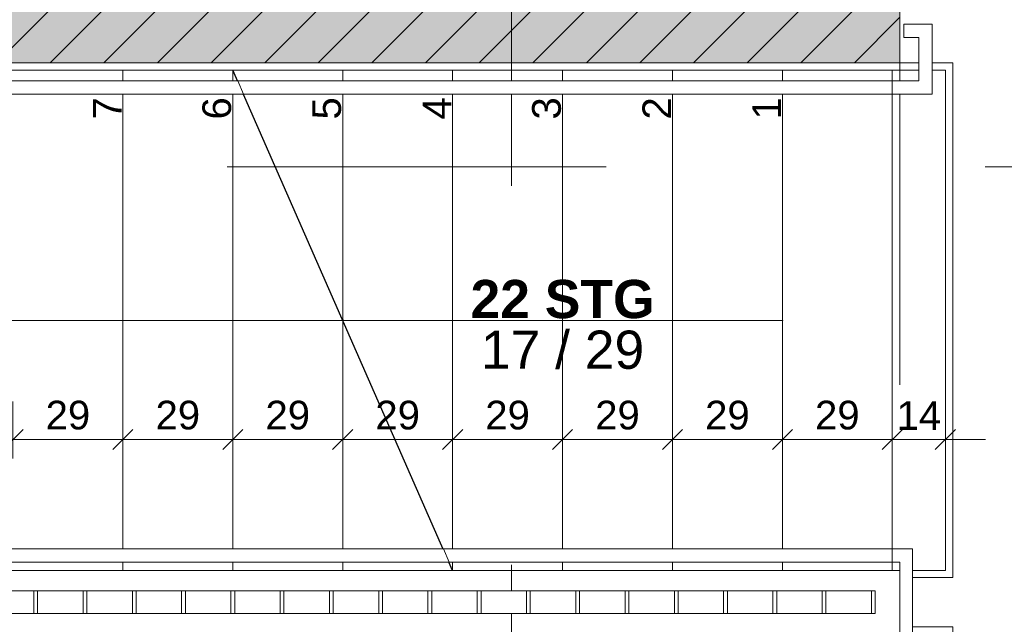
# Model space of a CAD drawing. Header units: metres. Extents: x -45 to 152, y -127 to 99.
# Tile 137 of 256: x -20.2 to -17.6, y -20.11 to -18.51. Entities that reach past the tile are written whole.
import ezdxf

# ---------------------------------------------------------------- set-up
doc = ezdxf.new("R2010")
doc.units = ezdxf.units.M
doc.header["$PDMODE"] = 1
doc.header["$PDSIZE"] = -2
doc.linetypes.add('LPME_Schnittlinie', pattern=[7.62, 3.048, -4.572])
doc.linetypes.add('Raster 01', pattern=[2, 1, -1])
doc.layers.get('0').update_dxf_attribs({"lineweight": 25})
for name, color, linetype, lineweight, true_color in [('013_Beton und Stahlbetonarbeiten-000 Sichtbeton-341 tragende In', 5, 'Continuous', 5, 0x0000ff), ('013_Beton und Stahlbetonarbeiten-350 Stahlbeton Treppe Ansicht', 7, 'Continuous', 9, 0xa6a6a6), ('AV1-Raster', 7, 'Raster 01', 9, 0xa6a6a6), ('Beschriftung', 7, 'Continuous', 9, 0x555555)]:
    doc.layers.add(name, color=color, linetype=linetype, lineweight=lineweight, true_color=true_color)
for name, color, linetype, lineweight in [('013_Beton und Stahlbetonarbeiten-340 Innenwände', 7, 'Continuous', 18), ('031_Metallbauarbeiten-340 Treppen Geländer', 7, 'Continuous', 9), ('_1.35m (3D)', 7, 'Continuous', 9), ('_OG 2 (2D)', 7, 'Continuous', 9), ('Bemaßung-Bemaßung', 7, 'Continuous', 9)]:
    doc.layers.add(name, color=color, linetype=linetype, lineweight=lineweight)
doc.layers.get('0').freeze()
doc.styles.add('Arial', font='arial.ttf')
doc.styles.add('Arial (bold)', font='arialbd.ttf')
doc.dimstyles.new('COE 50', dxfattribs={"dimtxt": 126.090495, "dimasz": 0.001414, "dimexe": 0.001, "dimexo": 0.01, "dimgap": 0.001, "dimtad": 1, "dimdec": 3, "dimtxsty": 'Arial', "dimblk": 'VW_SLASH-4', "dimblk1": 'VW_SLASH-4', "dimblk2": 'VW_SLASH-4', "dimcen": 0, "dimadec": 3, "dimazin": 0, "dimtfac": 0.8, "dimtdec": 3, "dimtix": 1, "dimtmove": 0, "dimatfit": 0, "dimldrblk": 'VW_SLASH-3', "dimfxl": 0.002, "dimfxlon": 1, "dimfrac": 2, "dimtolj": 1, "dimarcsym": 0})
doc.dimstyles.new('Treppenhaus 50', dxfattribs={"dimtxt": 126.090495, "dimasz": 0.00106, "dimexe": 0.001, "dimexo": 0.003, "dimgap": 0.0005, "dimtad": 1, "dimdec": 3, "dimtxsty": 'Arial', "dimblk": 'VW_SLASH-1', "dimblk1": 'VW_SLASH-1', "dimblk2": 'VW_SLASH-1', "dimcen": 0, "dimdle": 0.0002, "dimadec": 3, "dimazin": 0, "dimtfac": 1, "dimtdec": 3, "dimtix": 1, "dimtmove": 0, "dimatfit": 0, "dimldrblk": 'VW_FILLEDARROW', "dimfxl": 0.002, "dimfxlon": 1, "dimfrac": 2, "dimtolj": 1, "dimarcsym": 0})

# ---------------------------------------------------------------- blocks, each defined once
blk = doc.blocks.new('Group-2')
at = {"layer": 'AV1-Raster'}
for p, q in [((-18.9, -22.95), (-18.9, 1.35)), ((1.35, -18.9), (-40.5, -18.9))]:
    blk.add_line(p, q, dxfattribs=at)
blk = doc.blocks.new('1.35m (3D)')
at = {"layer": 'AV1-Raster', "color": 7}
blk.add_blockref('Group-2', (0, 0), dxfattribs=at)
blk = doc.blocks.new('VW_SLASH-1')
at = {"color": 0, "linetype": 'ByBlock', "lineweight": -2, "transparency": 16777216}
blk.add_line((0.189, 0), (-1, 0), dxfattribs=at)
at = {"color": 0, "linetype": 'Continuous', "lineweight": -2, "transparency": 16777216, "flags": 128}
blk.add_lwpolyline([(0.5, 0.5), (-0.5, -0.5)], dxfattribs=at)
blk = doc.blocks.new('*D111')
at = {"layer": '013_Beton und Stahlbetonarbeiten-350 Stahlbeton Treppe Ansicht', "color": 0, "linetype": 'Continuous', "lineweight": -2}
for p, q in [((-20.505, -19.5188), (-20.505, -19.6688)), ((-20.215, -19.5188), (-20.215, -19.6688)), ((-20.268, -19.6188), (-20.452, -19.6188))]:
    blk.add_line(p, q, dxfattribs=at)
at = {"layer": 'Defpoints', "color": 0}
for p in [(-20.505, -19.2367), (-20.215, -19.3047), (-20.505, -19.6188)]:
    blk.add_point(p, dxfattribs=at)
at = {"layer": '013_Beton und Stahlbetonarbeiten-350 Stahlbeton Treppe Ansicht', "color": 0, "lineweight": -2, "xscale": 0.05302001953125, "yscale": 0.05302001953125, "zscale": 0.05302001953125, "rotation": 180}
blk.add_blockref('VW_SLASH-1', (-20.505, -19.6188), dxfattribs=at)
at = {"layer": '013_Beton und Stahlbetonarbeiten-350 Stahlbeton Treppe Ansicht', "color": 0, "lineweight": -2, "xscale": 0.05302001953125, "yscale": 0.05302001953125, "zscale": 0.05302001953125}
blk.add_blockref('VW_SLASH-1', (-20.215, -19.6188), dxfattribs=at)
at = {"layer": '013_Beton und Stahlbetonarbeiten-350 Stahlbeton Treppe Ansicht', "color": 0, "lineweight": 9, "insert": (-20.36, -19.5552), "char_height": 0.07565, "attachment_point": 5, "style": 'Arial'}
blk.add_mtext('\\A1;29', dxfattribs=at)
blk = doc.blocks.new('VW_FILLEDARROW')
at = {"color": 0, "linetype": 'Continuous', "lineweight": 5, "transparency": 16777216, "flags": 128}
blk.add_lwpolyline([(-2.994, 0.802), (0, 0), (-2.994, -0.802)], close=True, dxfattribs=at)
blk = doc.blocks.new('*D112')
at = {"layer": '013_Beton und Stahlbetonarbeiten-350 Stahlbeton Treppe Ansicht', "color": 0, "linetype": 'Continuous', "lineweight": -2}
for p, q in [((-20.215, -19.5188), (-20.215, -19.6688)), ((-19.925, -19.5188), (-19.925, -19.6688)), ((-19.978, -19.6188), (-20.162, -19.6188))]:
    blk.add_line(p, q, dxfattribs=at)
at = {"layer": 'Defpoints', "color": 0}
for p in [(-20.215, -19.3047), (-19.925, -19.3047), (-20.215, -19.6188)]:
    blk.add_point(p, dxfattribs=at)
at = {"layer": '013_Beton und Stahlbetonarbeiten-350 Stahlbeton Treppe Ansicht', "color": 0, "lineweight": -2, "xscale": 0.05302001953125, "yscale": 0.05302001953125, "zscale": 0.05302001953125, "rotation": 180}
blk.add_blockref('VW_SLASH-1', (-20.215, -19.6188), dxfattribs=at)
at = {"layer": '013_Beton und Stahlbetonarbeiten-350 Stahlbeton Treppe Ansicht', "color": 0, "lineweight": -2, "xscale": 0.05302001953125, "yscale": 0.05302001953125, "zscale": 0.05302001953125}
blk.add_blockref('VW_SLASH-1', (-19.925, -19.6188), dxfattribs=at)
at = {"layer": '013_Beton und Stahlbetonarbeiten-350 Stahlbeton Treppe Ansicht', "color": 0, "lineweight": 9, "insert": (-20.07, -19.5552), "char_height": 0.07565, "attachment_point": 5, "style": 'Arial'}
blk.add_mtext('\\A1;29', dxfattribs=at)
blk = doc.blocks.new('*D113')
at = {"layer": '013_Beton und Stahlbetonarbeiten-350 Stahlbeton Treppe Ansicht', "color": 0, "linetype": 'Continuous', "lineweight": -2}
for p, q in [((-19.925, -19.5188), (-19.925, -19.6688)), ((-19.635, -19.5188), (-19.635, -19.6688)), ((-19.688, -19.6188), (-19.872, -19.6188))]:
    blk.add_line(p, q, dxfattribs=at)
at = {"layer": 'Defpoints', "color": 0}
for p in [(-19.635, -19.1708), (-19.925, -19.3047), (-19.925, -19.6188)]:
    blk.add_point(p, dxfattribs=at)
at = {"layer": '013_Beton und Stahlbetonarbeiten-350 Stahlbeton Treppe Ansicht', "color": 0, "lineweight": -2, "xscale": 0.05302001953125, "yscale": 0.05302001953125, "zscale": 0.05302001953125, "rotation": 180}
blk.add_blockref('VW_SLASH-1', (-19.925, -19.6188), dxfattribs=at)
at = {"layer": '013_Beton und Stahlbetonarbeiten-350 Stahlbeton Treppe Ansicht', "color": 0, "lineweight": -2, "xscale": 0.05302001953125, "yscale": 0.05302001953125, "zscale": 0.05302001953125}
blk.add_blockref('VW_SLASH-1', (-19.635, -19.6188), dxfattribs=at)
at = {"layer": '013_Beton und Stahlbetonarbeiten-350 Stahlbeton Treppe Ansicht', "color": 0, "lineweight": 9, "insert": (-19.78, -19.5552), "char_height": 0.07565, "attachment_point": 5, "style": 'Arial'}
blk.add_mtext('\\A1;29', dxfattribs=at)
blk = doc.blocks.new('*D114')
at = {"layer": '013_Beton und Stahlbetonarbeiten-350 Stahlbeton Treppe Ansicht', "color": 0, "linetype": 'Continuous', "lineweight": -2}
for p, q in [((-19.635, -19.5188), (-19.635, -19.6688)), ((-19.345, -19.5188), (-19.345, -19.6688)), ((-19.398, -19.6188), (-19.582, -19.6188))]:
    blk.add_line(p, q, dxfattribs=at)
at = {"layer": 'Defpoints', "color": 0}
for p in [(-19.635, -19.1708), (-19.345, -19.2874), (-19.635, -19.6188)]:
    blk.add_point(p, dxfattribs=at)
at = {"layer": '013_Beton und Stahlbetonarbeiten-350 Stahlbeton Treppe Ansicht', "color": 0, "lineweight": -2, "xscale": 0.05302001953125, "yscale": 0.05302001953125, "zscale": 0.05302001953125, "rotation": 180}
blk.add_blockref('VW_SLASH-1', (-19.635, -19.6188), dxfattribs=at)
at = {"layer": '013_Beton und Stahlbetonarbeiten-350 Stahlbeton Treppe Ansicht', "color": 0, "lineweight": -2, "xscale": 0.05302001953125, "yscale": 0.05302001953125, "zscale": 0.05302001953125}
blk.add_blockref('VW_SLASH-1', (-19.345, -19.6188), dxfattribs=at)
at = {"layer": '013_Beton und Stahlbetonarbeiten-350 Stahlbeton Treppe Ansicht', "color": 0, "lineweight": 9, "insert": (-19.49, -19.5552), "char_height": 0.07565, "attachment_point": 5, "style": 'Arial'}
blk.add_mtext('\\A1;29', dxfattribs=at)
blk = doc.blocks.new('*D115')
at = {"layer": '013_Beton und Stahlbetonarbeiten-350 Stahlbeton Treppe Ansicht', "color": 0, "linetype": 'Continuous', "lineweight": -2}
for p, q in [((-19.345, -19.5188), (-19.345, -19.6688)), ((-19.055, -19.5188), (-19.055, -19.6688)), ((-19.108, -19.6188), (-19.292, -19.6188))]:
    blk.add_line(p, q, dxfattribs=at)
at = {"layer": 'Defpoints', "color": 0}
for p in [(-19.055, -18.8948), (-19.345, -19.2874), (-19.345, -19.6188)]:
    blk.add_point(p, dxfattribs=at)
at = {"layer": '013_Beton und Stahlbetonarbeiten-350 Stahlbeton Treppe Ansicht', "color": 0, "lineweight": -2, "xscale": 0.05302001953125, "yscale": 0.05302001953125, "zscale": 0.05302001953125, "rotation": 180}
blk.add_blockref('VW_SLASH-1', (-19.345, -19.6188), dxfattribs=at)
at = {"layer": '013_Beton und Stahlbetonarbeiten-350 Stahlbeton Treppe Ansicht', "color": 0, "lineweight": -2, "xscale": 0.05302001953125, "yscale": 0.05302001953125, "zscale": 0.05302001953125}
blk.add_blockref('VW_SLASH-1', (-19.055, -19.6188), dxfattribs=at)
at = {"layer": '013_Beton und Stahlbetonarbeiten-350 Stahlbeton Treppe Ansicht', "color": 0, "lineweight": 9, "insert": (-19.2, -19.5552), "char_height": 0.07565, "attachment_point": 5, "style": 'Arial'}
blk.add_mtext('\\A1;29', dxfattribs=at)
blk = doc.blocks.new('*D116')
at = {"layer": '013_Beton und Stahlbetonarbeiten-350 Stahlbeton Treppe Ansicht', "color": 0, "linetype": 'Continuous', "lineweight": -2}
for p, q in [((-19.055, -19.5188), (-19.055, -19.6688)), ((-18.765, -19.5188), (-18.765, -19.6688)), ((-18.818, -19.6188), (-19.002, -19.6188))]:
    blk.add_line(p, q, dxfattribs=at)
at = {"layer": 'Defpoints', "color": 0}
for p in [(-19.055, -18.8948), (-18.765, -18.8948), (-19.055, -19.6188)]:
    blk.add_point(p, dxfattribs=at)
at = {"layer": '013_Beton und Stahlbetonarbeiten-350 Stahlbeton Treppe Ansicht', "color": 0, "lineweight": -2, "xscale": 0.05302001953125, "yscale": 0.05302001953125, "zscale": 0.05302001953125, "rotation": 180}
blk.add_blockref('VW_SLASH-1', (-19.055, -19.6188), dxfattribs=at)
at = {"layer": '013_Beton und Stahlbetonarbeiten-350 Stahlbeton Treppe Ansicht', "color": 0, "lineweight": -2, "xscale": 0.05302001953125, "yscale": 0.05302001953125, "zscale": 0.05302001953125}
blk.add_blockref('VW_SLASH-1', (-18.765, -19.6188), dxfattribs=at)
at = {"layer": '013_Beton und Stahlbetonarbeiten-350 Stahlbeton Treppe Ansicht', "color": 0, "lineweight": 9, "insert": (-18.91, -19.5552), "char_height": 0.07565, "attachment_point": 5, "style": 'Arial'}
blk.add_mtext('\\A1;29', dxfattribs=at)
blk = doc.blocks.new('*D117')
at = {"layer": '013_Beton und Stahlbetonarbeiten-350 Stahlbeton Treppe Ansicht', "color": 0, "linetype": 'Continuous', "lineweight": -2}
for p, q in [((-18.765, -19.5188), (-18.765, -19.6688)), ((-18.475, -19.5188), (-18.475, -19.6688)), ((-18.528, -19.6188), (-18.712, -19.6188))]:
    blk.add_line(p, q, dxfattribs=at)
at = {"layer": 'Defpoints', "color": 0}
for p in [(-18.765, -18.8948), (-18.475, -18.9296), (-18.765, -19.6188)]:
    blk.add_point(p, dxfattribs=at)
at = {"layer": '013_Beton und Stahlbetonarbeiten-350 Stahlbeton Treppe Ansicht', "color": 0, "lineweight": -2, "xscale": 0.05302001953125, "yscale": 0.05302001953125, "zscale": 0.05302001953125, "rotation": 180}
blk.add_blockref('VW_SLASH-1', (-18.765, -19.6188), dxfattribs=at)
at = {"layer": '013_Beton und Stahlbetonarbeiten-350 Stahlbeton Treppe Ansicht', "color": 0, "lineweight": -2, "xscale": 0.05302001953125, "yscale": 0.05302001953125, "zscale": 0.05302001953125}
blk.add_blockref('VW_SLASH-1', (-18.475, -19.6188), dxfattribs=at)
at = {"layer": '013_Beton und Stahlbetonarbeiten-350 Stahlbeton Treppe Ansicht', "color": 0, "lineweight": 9, "insert": (-18.62, -19.5552), "char_height": 0.07565, "attachment_point": 5, "style": 'Arial'}
blk.add_mtext('\\A1;29', dxfattribs=at)
blk = doc.blocks.new('*D118')
at = {"layer": '013_Beton und Stahlbetonarbeiten-350 Stahlbeton Treppe Ansicht', "color": 0, "linetype": 'Continuous', "lineweight": -2}
for p, q in [((-18.475, -19.5188), (-18.475, -19.6688)), ((-18.185, -19.5188), (-18.185, -19.6688)), ((-18.238, -19.6188), (-18.422, -19.6188))]:
    blk.add_line(p, q, dxfattribs=at)
at = {"layer": 'Defpoints', "color": 0}
for p in [(-18.475, -18.9296), (-18.185, -18.9415), (-18.475, -19.6188)]:
    blk.add_point(p, dxfattribs=at)
at = {"layer": '013_Beton und Stahlbetonarbeiten-350 Stahlbeton Treppe Ansicht', "color": 0, "lineweight": -2, "xscale": 0.05302001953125, "yscale": 0.05302001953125, "zscale": 0.05302001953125, "rotation": 180}
blk.add_blockref('VW_SLASH-1', (-18.475, -19.6188), dxfattribs=at)
at = {"layer": '013_Beton und Stahlbetonarbeiten-350 Stahlbeton Treppe Ansicht', "color": 0, "lineweight": -2, "xscale": 0.05302001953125, "yscale": 0.05302001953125, "zscale": 0.05302001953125}
blk.add_blockref('VW_SLASH-1', (-18.185, -19.6188), dxfattribs=at)
at = {"layer": '013_Beton und Stahlbetonarbeiten-350 Stahlbeton Treppe Ansicht', "color": 0, "lineweight": 9, "insert": (-18.33, -19.5552), "char_height": 0.07565, "attachment_point": 5, "style": 'Arial'}
blk.add_mtext('\\A1;29', dxfattribs=at)
blk = doc.blocks.new('*D119')
at = {"layer": '013_Beton und Stahlbetonarbeiten-350 Stahlbeton Treppe Ansicht', "color": 0, "linetype": 'Continuous', "lineweight": -2}
for p, q in [((-18.185, -19.5188), (-18.185, -19.6688)), ((-17.895, -19.5188), (-17.895, -19.6688)), ((-17.948, -19.6188), (-18.132, -19.6188))]:
    blk.add_line(p, q, dxfattribs=at)
at = {"layer": 'Defpoints', "color": 0}
for p in [(-17.895, -18.9312), (-18.185, -18.9415), (-18.185, -19.6188)]:
    blk.add_point(p, dxfattribs=at)
at = {"layer": '013_Beton und Stahlbetonarbeiten-350 Stahlbeton Treppe Ansicht', "color": 0, "lineweight": -2, "xscale": 0.05302001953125, "yscale": 0.05302001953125, "zscale": 0.05302001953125, "rotation": 180}
blk.add_blockref('VW_SLASH-1', (-18.185, -19.6188), dxfattribs=at)
at = {"layer": '013_Beton und Stahlbetonarbeiten-350 Stahlbeton Treppe Ansicht', "color": 0, "lineweight": -2, "xscale": 0.05302001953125, "yscale": 0.05302001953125, "zscale": 0.05302001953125}
blk.add_blockref('VW_SLASH-1', (-17.895, -19.6188), dxfattribs=at)
at = {"layer": '013_Beton und Stahlbetonarbeiten-350 Stahlbeton Treppe Ansicht', "color": 0, "lineweight": 9, "insert": (-18.04, -19.5552), "char_height": 0.07565, "attachment_point": 5, "style": 'Arial'}
blk.add_mtext('\\A1;29', dxfattribs=at)
blk = doc.blocks.new('*D120')
at = {"layer": '013_Beton und Stahlbetonarbeiten-350 Stahlbeton Treppe Ansicht', "color": 0, "linetype": 'Continuous', "lineweight": -2}
for p, q in [((-17.895, -19.5188), (-17.895, -19.6688)), ((-17.755, -19.5188), (-17.755, -19.6688)), ((-17.948, -19.6188), (-18.001, -19.6188)), ((-17.755, -19.6188), (-17.895, -19.6188)), ((-17.702, -19.6188), (-17.649, -19.6188))]:
    blk.add_line(p, q, dxfattribs=at)
at = {"layer": 'Defpoints', "color": 0}
for p in [(-17.755, -18.645), (-17.895, -18.9312), (-17.895, -19.6188)]:
    blk.add_point(p, dxfattribs=at)
at = {"layer": '013_Beton und Stahlbetonarbeiten-350 Stahlbeton Treppe Ansicht', "color": 0, "lineweight": -2, "xscale": 0.05302001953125, "yscale": 0.05302001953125, "zscale": 0.05302001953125}
blk.add_blockref('VW_SLASH-1', (-17.895, -19.6188), dxfattribs=at)
at = {"layer": '013_Beton und Stahlbetonarbeiten-350 Stahlbeton Treppe Ansicht', "color": 0, "lineweight": -2, "xscale": 0.05302001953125, "yscale": 0.05302001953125, "zscale": 0.05302001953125, "rotation": 180}
blk.add_blockref('VW_SLASH-1', (-17.755, -19.6188), dxfattribs=at)
at = {"layer": '013_Beton und Stahlbetonarbeiten-350 Stahlbeton Treppe Ansicht', "color": 0, "lineweight": 9, "insert": (-17.825, -19.5558), "char_height": 0.07565, "attachment_point": 5, "style": 'Arial'}
blk.add_mtext('\\A1;14', dxfattribs=at)
blk = doc.blocks.new('Treppensteigung2')
at = {"layer": 'Beschriftung', "color": 7, "char_height": 0.10087, "line_spacing_factor": 0.969122}
for s, insert, attachment_point, style in [('22 STG', (0, 0.0046), 8, 'Arial (bold)'), ('17 / 29', (0, -0.0268), 2, 'Arial')]:
    blk.add_mtext(s, dxfattribs=dict(at, insert=insert, attachment_point=attachment_point, style=style))
blk = doc.blocks.new('VW_SLASH-4')
at = {"color": 0, "linetype": 'ByBlock', "lineweight": -2, "transparency": 16777216}
blk.add_line((0, 0), (-1, 0), dxfattribs=at)
at = {"color": 0, "linetype": 'Continuous', "lineweight": 15, "transparency": 16777216, "flags": 128}
blk.add_lwpolyline([(0.5, 0.5), (-0.5, -0.5)], dxfattribs=at)
blk = doc.blocks.new('*D669')
at = {"layer": 'Bemaßung-Bemaßung', "color": 0, "linetype": 'Continuous', "lineweight": -2}
for p, q in [((-22.825, -23.175), (-22.825, -23.325)), ((-17.875, -23.175), (-17.875, -23.325)), ((-17.9457, -23.275), (-22.7543, -23.275))]:
    blk.add_line(p, q, dxfattribs=at)
at = {"layer": 'Defpoints', "color": 0}
for p in [(-17.875, -18.625), (-22.825, -21.725), (-22.825, -23.275)]:
    blk.add_point(p, dxfattribs=at)
at = {"layer": 'Bemaßung-Bemaßung', "color": 0, "lineweight": -2, "xscale": 0.070693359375, "yscale": 0.070693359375, "zscale": 0.070693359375, "rotation": 180}
blk.add_blockref('VW_SLASH-4', (-22.825, -23.275), dxfattribs=at)
at = {"layer": 'Bemaßung-Bemaßung', "color": 0, "lineweight": -2, "xscale": 0.070693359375, "yscale": 0.070693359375, "zscale": 0.070693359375}
blk.add_blockref('VW_SLASH-4', (-17.875, -23.275), dxfattribs=at)
at = {"layer": 'Bemaßung-Bemaßung', "color": 0, "insert": (-20.35, -23.1644), "char_height": 0.10087, "attachment_point": 5, "style": 'Arial'}
blk.add_mtext('\\A1;4,95', dxfattribs=at)
blk = doc.blocks.new('VW_SLASH-3')
at = {"color": 0, "linetype": 'ByBlock', "lineweight": -2, "transparency": 16777216}
blk.add_line((0, 0), (-1, 0), dxfattribs=at)
at = {"color": 0, "linetype": 'Continuous', "lineweight": 15, "transparency": 16777216, "flags": 128}
blk.add_lwpolyline([(0.5, 0.5), (-0.5, -0.5)], dxfattribs=at)
blk = doc.blocks.new('*D670')
at = {"layer": 'Bemaßung-Bemaßung', "color": 0, "linetype": 'Continuous', "lineweight": -2}
for p, q in [((-17.875, -23.175), (-17.875, -23.325)), ((-16.325, -23.175), (-16.325, -23.325)), ((-16.3957, -23.275), (-17.8043, -23.275))]:
    blk.add_line(p, q, dxfattribs=at)
at = {"layer": 'Defpoints', "color": 0}
for p in [(-17.875, -18.625), (-16.325, -21.475), (-17.875, -23.275)]:
    blk.add_point(p, dxfattribs=at)
at = {"layer": 'Bemaßung-Bemaßung', "color": 0, "lineweight": -2, "xscale": 0.070693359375, "yscale": 0.070693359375, "zscale": 0.070693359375, "rotation": 180}
blk.add_blockref('VW_SLASH-4', (-17.875, -23.275), dxfattribs=at)
at = {"layer": 'Bemaßung-Bemaßung', "color": 0, "lineweight": -2, "xscale": 0.070693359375, "yscale": 0.070693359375, "zscale": 0.070693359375}
blk.add_blockref('VW_SLASH-4', (-16.325, -23.275), dxfattribs=at)
at = {"layer": 'Bemaßung-Bemaßung', "color": 0, "insert": (-17.1, -23.1644), "char_height": 0.10087, "attachment_point": 5, "style": 'Arial'}
blk.add_mtext('\\A1;1,55', dxfattribs=at)
blk = doc.blocks.new('Group-617')
at = {"color": 255, "linetype": 'Continuous', "lineweight": 13, "transparency": 33554687}
blk.add_wipeout([(-21.33, -20.0783), (-17.94, -20.0783), (-17.94, -20.0183), (-21.33, -20.0183)], dxfattribs=at).dxf.layer = '031_Metallbauarbeiten-340 Treppen Geländer'
at = {"layer": '031_Metallbauarbeiten-340 Treppen Geländer', "color": 8, "linetype": 'Continuous', "lineweight": 13, "transparency": 33554687, "flags": 128}
blk.add_lwpolyline([(-21.33, -20.0783), (-17.94, -20.0783), (-17.94, -20.0183), (-21.33, -20.0183)], close=True, dxfattribs=at)
at = {"color": 255, "linetype": 'Continuous', "lineweight": 13, "transparency": 33554687}
for points in [[(-20.16, -20.0183), (-20.15, -20.0183), (-20.15, -20.0783), (-20.16, -20.0783)], [(-20.03, -20.0183), (-20.02, -20.0183), (-20.02, -20.0783), (-20.03, -20.0783)], [(-19.9, -20.0183), (-19.89, -20.0183), (-19.89, -20.0783), (-19.9, -20.0783)], [(-19.77, -20.0183), (-19.76, -20.0183), (-19.76, -20.0783), (-19.77, -20.0783)], [(-19.64, -20.0183), (-19.63, -20.0183), (-19.63, -20.0783), (-19.64, -20.0783)], [(-19.51, -20.0183), (-19.5, -20.0183), (-19.5, -20.0783), (-19.51, -20.0783)], [(-19.38, -20.0183), (-19.37, -20.0183), (-19.37, -20.0783), (-19.38, -20.0783)], [(-19.25, -20.0183), (-19.24, -20.0183), (-19.24, -20.0783), (-19.25, -20.0783)], [(-19.12, -20.0183), (-19.11, -20.0183), (-19.11, -20.0783), (-19.12, -20.0783)], [(-18.99, -20.0183), (-18.98, -20.0183), (-18.98, -20.0783), (-18.99, -20.0783)], [(-18.86, -20.0183), (-18.85, -20.0183), (-18.85, -20.0783), (-18.86, -20.0783)], [(-18.73, -20.0183), (-18.72, -20.0183), (-18.72, -20.0783), (-18.73, -20.0783)], [(-18.6, -20.0183), (-18.59, -20.0183), (-18.59, -20.0783), (-18.6, -20.0783)], [(-18.47, -20.0183), (-18.46, -20.0183), (-18.46, -20.0783), (-18.47, -20.0783)], [(-18.34, -20.0183), (-18.33, -20.0183), (-18.33, -20.0783), (-18.34, -20.0783)], [(-18.21, -20.0183), (-18.2, -20.0183), (-18.2, -20.0783), (-18.21, -20.0783)], [(-18.08, -20.0183), (-18.07, -20.0183), (-18.07, -20.0783), (-18.08, -20.0783)], [(-17.95, -20.0183), (-17.94, -20.0183), (-17.94, -20.0783), (-17.95, -20.0783)]]:
    blk.add_wipeout(points, dxfattribs=at).dxf.layer = '031_Metallbauarbeiten-340 Treppen Geländer'
at = {"layer": '031_Metallbauarbeiten-340 Treppen Geländer', "color": 7, "linetype": 'Continuous', "lineweight": 13, "transparency": 33554687, "flags": 128}
for points in [[(-20.16, -20.0183), (-20.15, -20.0183), (-20.15, -20.0783), (-20.16, -20.0783)], [(-20.03, -20.0183), (-20.02, -20.0183), (-20.02, -20.0783), (-20.03, -20.0783)], [(-19.9, -20.0183), (-19.89, -20.0183), (-19.89, -20.0783), (-19.9, -20.0783)], [(-19.77, -20.0183), (-19.76, -20.0183), (-19.76, -20.0783), (-19.77, -20.0783)], [(-19.64, -20.0183), (-19.63, -20.0183), (-19.63, -20.0783), (-19.64, -20.0783)], [(-19.51, -20.0183), (-19.5, -20.0183), (-19.5, -20.0783), (-19.51, -20.0783)], [(-19.38, -20.0183), (-19.37, -20.0183), (-19.37, -20.0783), (-19.38, -20.0783)], [(-19.25, -20.0183), (-19.24, -20.0183), (-19.24, -20.0783), (-19.25, -20.0783)], [(-19.12, -20.0183), (-19.11, -20.0183), (-19.11, -20.0783), (-19.12, -20.0783)], [(-18.99, -20.0183), (-18.98, -20.0183), (-18.98, -20.0783), (-18.99, -20.0783)], [(-18.86, -20.0183), (-18.85, -20.0183), (-18.85, -20.0783), (-18.86, -20.0783)], [(-18.73, -20.0183), (-18.72, -20.0183), (-18.72, -20.0783), (-18.73, -20.0783)], [(-18.6, -20.0183), (-18.59, -20.0183), (-18.59, -20.0783), (-18.6, -20.0783)], [(-18.47, -20.0183), (-18.46, -20.0183), (-18.46, -20.0783), (-18.47, -20.0783)], [(-18.34, -20.0183), (-18.33, -20.0183), (-18.33, -20.0783), (-18.34, -20.0783)], [(-18.21, -20.0183), (-18.2, -20.0183), (-18.2, -20.0783), (-18.21, -20.0783)], [(-18.08, -20.0183), (-18.07, -20.0183), (-18.07, -20.0783), (-18.08, -20.0783)], [(-17.95, -20.0183), (-17.94, -20.0183), (-17.94, -20.0783), (-17.95, -20.0783)]]:
    blk.add_lwpolyline(points, close=True, dxfattribs=at)
blk = doc.blocks.new('Group-618')
at = {"color": 255, "linetype": 'Continuous', "lineweight": 13, "transparency": 33554687}
blk.add_wipeout([(-19.0794, -19.9076), (-17.895, -19.9076), (-17.895, -19.9426), (-19.0641, -19.9426)], dxfattribs=at).dxf.layer = '031_Metallbauarbeiten-340 Treppen Geländer'
at = {"layer": '031_Metallbauarbeiten-340 Treppen Geländer', "color": 7, "linetype": 'Continuous', "lineweight": 13, "flags": 128}
blk.add_lwpolyline([(-19.0794, -19.9076), (-17.895, -19.9076), (-17.895, -19.9426), (-19.0641, -19.9426)], close=True, dxfattribs=at)
at = {"color": 255, "linetype": 'Continuous', "lineweight": 9, "transparency": 33554687}
blk.add_wipeout([(-19.0641, -19.9426), (-21.085, -19.9426), (-21.085, -19.9076), (-19.0794, -19.9076)], dxfattribs=at).dxf.layer = '031_Metallbauarbeiten-340 Treppen Geländer'
at = {"color": 255, "linetype": 'Continuous', "lineweight": 13, "transparency": 33554687}
blk.add_wipeout([(-17.895, -19.9076), (-17.895, -19.9426), (-17.875, -19.9426), (-17.875, -20.1889), (-17.8413, -20.1889), (-17.8413, -19.9076)], dxfattribs=at).dxf.layer = '031_Metallbauarbeiten-340 Treppen Geländer'
at = {"layer": '031_Metallbauarbeiten-340 Treppen Geländer', "color": 253, "linetype": 'Continuous', "lineweight": 9, "flags": 128}
blk.add_lwpolyline([(-19.0641, -19.9426), (-21.085, -19.9426), (-21.085, -19.9076), (-19.0794, -19.9076)], close=True, dxfattribs=at)
at = {"layer": '031_Metallbauarbeiten-340 Treppen Geländer', "color": 7, "linetype": 'Continuous', "lineweight": 13, "flags": 128}
blk.add_lwpolyline([(-17.895, -19.9076), (-17.895, -19.9426), (-17.875, -19.9426), (-17.875, -20.1889), (-17.8413, -20.1889), (-17.8413, -19.9076)], close=True, dxfattribs=at)
blk = doc.blocks.new('Group-619')
at = {"color": 255, "linetype": 'Continuous', "lineweight": 9}
blk.add_wipeout([(-21.085, -18.6733), (-19.6193, -18.6733), (-19.6064, -18.7083), (-21.085, -18.7083)], dxfattribs=at).dxf.layer = '031_Metallbauarbeiten-340 Treppen Geländer'
at = {"layer": '031_Metallbauarbeiten-340 Treppen Geländer', "color": 253, "linetype": 'Continuous', "lineweight": 9, "flags": 128}
blk.add_lwpolyline([(-21.085, -18.6733), (-19.6193, -18.6733), (-19.6064, -18.7083), (-21.085, -18.7083)], close=True, dxfattribs=at)
at = {"color": 255, "linetype": 'Continuous', "lineweight": 13, "transparency": 33554687}
blk.add_wipeout([(-19.6218, -18.6733), (-17.895, -18.6733), (-17.895, -18.7083), (-19.6064, -18.7083)], dxfattribs=at).dxf.layer = '031_Metallbauarbeiten-340 Treppen Geländer'
at = {"layer": '031_Metallbauarbeiten-340 Treppen Geländer', "color": 7, "linetype": 'Continuous', "lineweight": 13, "flags": 128}
blk.add_lwpolyline([(-19.6218, -18.6733), (-17.895, -18.6733), (-17.895, -18.7083), (-19.6064, -18.7083)], close=True, dxfattribs=at)
at = {"color": 255, "linetype": 'Continuous', "lineweight": 13, "transparency": 33554687}
blk.add_wipeout([(-17.895, -18.7083), (-17.895, -18.6733), (-17.825, -18.6733), (-17.825, -18.5583), (-17.8645, -18.5583), (-17.8645, -18.5233), (-17.79, -18.5233), (-17.79, -18.7083)], dxfattribs=at).dxf.layer = '031_Metallbauarbeiten-340 Treppen Geländer'
at = {"layer": '031_Metallbauarbeiten-340 Treppen Geländer', "color": 7, "linetype": 'Continuous', "lineweight": 13, "flags": 128}
blk.add_lwpolyline([(-17.895, -18.7083), (-17.895, -18.6733), (-17.825, -18.6733), (-17.825, -18.5583), (-17.8645, -18.5583), (-17.8645, -18.5233), (-17.79, -18.5233), (-17.79, -18.7083)], close=True, dxfattribs=at)
blk = doc.blocks.new('Group-34')
at = {"layer": '013_Beton und Stahlbetonarbeiten-350 Stahlbeton Treppe Ansicht', "color": 7, "linetype": 'Raster 01'}
blk.add_line((-17.875, -21.475), (-17.875, -18.625), dxfattribs=at)
at = {"layer": '013_Beton und Stahlbetonarbeiten-350 Stahlbeton Treppe Ansicht', "linetype": 'Continuous'}
for p, q in [((-19.635, -18.645), (-21.515, -18.645)), ((-19.925, -18.645), (-19.925, -19.965)), ((-19.635, -18.645), (-19.635, -19.965)), ((-19.345, -19.305), (-19.345, -19.965))]:
    blk.add_line(p, q, dxfattribs=at)
at = {"layer": '013_Beton und Stahlbetonarbeiten-350 Stahlbeton Treppe Ansicht', "color": 7, "linetype": 'LPME_Schnittlinie', "lineweight": 25}
blk.add_line((-19.055, -19.965), (-19.635, -18.645), dxfattribs=at)
at = {"layer": '013_Beton und Stahlbetonarbeiten-350 Stahlbeton Treppe Ansicht', "color": 7}
for p, q in [((-19.345, -18.645), (-19.345, -19.305)), ((-19.055, -18.645), (-19.055, -19.965)), ((-18.765, -18.645), (-18.765, -19.965)), ((-18.475, -19.965), (-18.475, -18.645)), ((-18.185, -18.645), (-18.185, -19.965)), ((-17.895, -18.645), (-17.895, -19.965)), ((-17.755, -18.645), (-17.755, -19.965)), ((-19.055, -19.965), (-17.755, -19.965))]:
    blk.add_line(p, q, dxfattribs=at)
at = {"layer": '013_Beton und Stahlbetonarbeiten-350 Stahlbeton Treppe Ansicht', "color": 7, "linetype": 'Continuous', "lineweight": 18, "transparency": 33554687}
blk.add_line((-19.345, -19.305), (-18.185, -19.305), dxfattribs=at)
at = {"layer": '013_Beton und Stahlbetonarbeiten-350 Stahlbeton Treppe Ansicht', "color": 252, "linetype": 'Continuous', "true_color": 0x888888}
blk.add_line((-21.515, -19.965), (-19.055, -19.965), dxfattribs=at)
at = {"layer": '013_Beton und Stahlbetonarbeiten-350 Stahlbeton Treppe Ansicht', "color": 7, "linetype": 'Continuous', "flags": 128}
blk.add_lwpolyline([(-17.735, -21.475), (-17.735, -20.1133), (-17.875, -20.1133), (-17.875, -19.9833), (-17.735, -19.9833), (-17.735, -18.625), (-17.875, -18.625)], dxfattribs=at)
at = {"layer": '013_Beton und Stahlbetonarbeiten-350 Stahlbeton Treppe Ansicht', "color": 7, "flags": 128}
blk.add_lwpolyline([(-17.755, -18.645), (-19.246, -18.645), (-19.635, -18.645)], dxfattribs=at)
at = {"layer": '013_Beton und Stahlbetonarbeiten-350 Stahlbeton Treppe Ansicht', "color": 7, "linetype": 'Continuous', "lineweight": 18, "transparency": 33554687}
blk.add_circle((-18.185, -19.305), 0.001, dxfattribs=at)
at = {"layer": '013_Beton und Stahlbetonarbeiten-350 Stahlbeton Treppe Ansicht', "color": 7}
blk.add_blockref('Treppensteigung2', (-18.765, -19.305), dxfattribs=at)
at = {"layer": '013_Beton und Stahlbetonarbeiten-350 Stahlbeton Treppe Ansicht', "char_height": 0.0757, "attachment_point": 7, "rotation": 90, "line_spacing_factor": 0.971931, "style": 'Arial'}
for s, insert in [('7', (-19.9285, -18.775, -3.29)), ('6', (-19.6385, -18.775, -3.29))]:
    blk.add_mtext(s, dxfattribs=dict(at, insert=insert))
at = {"layer": '013_Beton und Stahlbetonarbeiten-350 Stahlbeton Treppe Ansicht', "color": 7, "char_height": 0.0757, "attachment_point": 7, "rotation": 90, "line_spacing_factor": 0.971931, "style": 'Arial'}
for s, insert in [('5', (-19.3485, -18.775, -3.29)), ('4', (-19.0585, -18.775, -3.29)), ('3', (-18.7685, -18.775, -3.29)), ('2', (-18.4785, -18.775, -3.29)), ('1', (-18.1885, -18.775, -3.29))]:
    blk.add_mtext(s, dxfattribs=dict(at, insert=insert))
at = {"layer": '013_Beton und Stahlbetonarbeiten-350 Stahlbeton Treppe Ansicht', "color": 7, "linetype": 'Continuous', "lineweight": 9}
for base, p1, p2, text, picture, middle in [((-17.895, -19.6188, -3.29), (-17.755, -18.645, -3.29), (-17.895, -18.9312, -3.29), '14', '*D120', (-17.825, -19.5558, -3.29)), ((-19.345, -19.6188, -3.29), (-19.055, -18.8948, -3.29), (-19.345, -19.2874, -3.29), '29', '*D115', (-19.2, -19.5552, -3.29)), ((-18.765, -19.6188, -3.29), (-18.475, -18.9296, -3.29), (-18.765, -18.8948, -3.29), '29', '*D117', (-18.62, -19.5552, -3.29)), ((-18.475, -19.6188, -3.29), (-18.185, -18.9415, -3.29), (-18.475, -18.9296, -3.29), '29', '*D118', (-18.33, -19.5552, -3.29)), ((-18.185, -19.6188, -3.29), (-17.895, -18.9312, -3.29), (-18.185, -18.9415, -3.29), '29', '*D119', (-18.04, -19.5552, -3.29)), ((-19.925, -19.6188, -3.29), (-19.635, -19.1708, -3.29), (-19.925, -19.3047, -3.29), '29', '*D113', (-19.78, -19.5552, -3.29)), ((-19.635, -19.6188, -3.29), (-19.345, -19.2874, -3.29), (-19.635, -19.1708, -3.29), '29', '*D114', (-19.49, -19.5552, -3.29)), ((-20.505, -19.6188, -3.29), (-20.215, -19.3047, -3.29), (-20.505, -19.2367, -3.29), '29', '*D111', (-20.36, -19.5552, -3.29))]:
    dim = blk.add_linear_dim(base=base, p1=p1, p2=p2, text=text, dimstyle='Treppenhaus 50', override={"dimtxt": 0.075654, "dimasz": 0.05302, "dimexe": 0.05, "dimgap": 0.025, "dimpost": '<>', "dimtxsty": 'Arial', "dimdle": 0.01, "dimtmove": 2, "dimfxl": 0.1}, dxfattribs=at)
    dim.commit()
    dim.dimension.update_dxf_attribs({"geometry": picture, "text_midpoint": middle})
for p1, p2, distance, picture, middle in [((-18.765, -18.8948, -3.29), (-19.055, -18.8948, -3.29), 0.724, '*D116', (-18.91, -19.5552, -3.29)), ((-19.925, -19.3047, -3.29), (-20.215, -19.3047, -3.29), 0.3141, '*D112', (-20.07, -19.5552, -3.29))]:
    dim = blk.add_aligned_dim(p1=p1, p2=p2, distance=distance, text='29', dimstyle='Treppenhaus 50', override={"dimtxt": 0.075654, "dimasz": 0.05302, "dimexe": 0.05, "dimgap": 0.025, "dimpost": '<>', "dimtxsty": 'Arial', "dimdle": 0.01, "dimtmove": 2, "dimfxl": 0.1}, dxfattribs=at)
    dim.commit()
    dim.dimension.update_dxf_attribs({"geometry": picture, "text_midpoint": middle})
at = {"color": 255, "lineweight": 18, "transparency": 33554687}
blk.add_wipeout([(-19.343, -19.3062), (-19.345, -19.305), (-19.343, -19.3038)], dxfattribs=at).dxf.layer = '013_Beton und Stahlbetonarbeiten-350 Stahlbeton Treppe Ansicht'
at = {"layer": '013_Beton und Stahlbetonarbeiten-350 Stahlbeton Treppe Ansicht', "linetype": 'Continuous', "flags": 128}
blk.add_lwpolyline([(-18.185, -20.795), (-22.2172, -20.795), (-22.2172, -19.305), (-19.345, -19.305)], dxfattribs=at)
at = {"layer": '013_Beton und Stahlbetonarbeiten-350 Stahlbeton Treppe Ansicht', "color": 7, "lineweight": 18, "transparency": 33554687, "flags": 128}
blk.add_lwpolyline([(-19.343, -19.3062), (-19.345, -19.305), (-19.343, -19.3038)], close=True, dxfattribs=at)
blk = doc.blocks.new('OG 2 (2D)')
at = {"layer": '013_Beton und Stahlbetonarbeiten-350 Stahlbeton Treppe Ansicht', "color": 7}
blk.add_blockref('Group-34', (0, 0), dxfattribs=at)
at = {"layer": '013_Beton und Stahlbetonarbeiten-000 Sichtbeton-341 tragende In', "linetype": 'Continuous', "lineweight": 0}
blk.add_hatch(color=30, dxfattribs=at).paths.add_polyline_path([(-17.925, -16.325), (-17.925, -18.575), (-22.875, -18.575), (-22.875, -21.525), (-22.825, -21.475), (-22.825, -18.625), (-17.875, -18.625), (-17.875, -16.325)])
at = {"layer": '013_Beton und Stahlbetonarbeiten-340 Innenwände', "linetype": 'Continuous', "lineweight": 0, "true_color": 0xc0c0c0}
blk.add_hatch(color=9, dxfattribs=at).paths.add_polyline_path([(-22.15, -16.075), (-23.075, -16.075), (-23.075, -21.475), (-22.825, -21.475), (-22.825, -18.625), (-17.875, -18.625), (-17.875, -16.075), (-19.15, -16.075), (-19.15, -16.325), (-18.125, -16.325), (-18.125, -18.375), (-22.825, -18.375), (-22.825, -16.325), (-22.15, -16.325)])
at = {"layer": '013_Beton und Stahlbetonarbeiten-340 Innenwände', "linetype": 'Continuous', "lineweight": 13}
h = blk.add_hatch(dxfattribs=at)
h.set_pattern_fill('Stahlbeton-1', color=251, style=0, pattern_type=2)
h.set_pattern_definition([(45, (0, 0), (0.07071068, -0.07071068), [0.025, -0.025])])
h.paths.add_polyline_path([(-22.15, -16.075), (-23.075, -16.075), (-23.075, -21.475), (-22.825, -21.475), (-22.825, -18.625), (-17.875, -18.625), (-17.875, -16.075), (-19.15, -16.075), (-19.15, -16.325), (-18.125, -16.325), (-18.125, -18.375), (-22.825, -18.375), (-22.825, -16.325), (-22.15, -16.325)])
h = blk.add_hatch(dxfattribs=at)
h.set_pattern_fill('Stahlbeton', color=251, style=0, pattern_type=2)
h.set_pattern_definition([(-135, (0.03106, -0.03313), (0.07071068, -0.07071068), [])])
h.paths.add_polyline_path([(-22.15, -16.075), (-23.075, -16.075), (-23.075, -21.475), (-22.825, -21.475), (-22.825, -18.625), (-17.875, -18.625), (-17.875, -16.075), (-19.15, -16.075), (-19.15, -16.325), (-18.125, -16.325), (-18.125, -18.375), (-22.825, -18.375), (-22.825, -16.325), (-22.15, -16.325)])
at = {"layer": '013_Beton und Stahlbetonarbeiten-340 Innenwände', "flags": 128}
blk.add_lwpolyline([(-22.15, -16.075), (-23.075, -16.075), (-23.075, -21.475), (-22.825, -21.475), (-22.825, -18.625), (-17.875, -18.625), (-17.875, -16.075), (-19.15, -16.075), (-19.15, -16.325), (-18.125, -16.325), (-18.125, -18.375), (-22.825, -18.375), (-22.825, -16.325), (-22.15, -16.325)], close=True, dxfattribs=at)
at = {"layer": 'Bemaßung-Bemaßung', "linetype": 'Continuous'}
for base, p1, p2, text, picture, middle in [((-22.825, -23.275), (-17.875, -18.625), (-22.825, -21.725), '4,95', '*D669', (-20.35, -23.1644)), ((-17.875, -23.275), (-16.325, -21.475), (-17.875, -18.625), '1,55', '*D670', (-17.1, -23.1644))]:
    dim = blk.add_linear_dim(base=base, p1=p1, p2=p2, text=text, dimstyle='COE 50', override={"dimtxt": 0.100872, "dimasz": 0.070693, "dimexe": 0.05, "dimgap": 0.05, "dimpost": '<>', "dimtxsty": 'Arial', "dimtmove": 2, "dimfxl": 0.1}, dxfattribs=at)
    dim.commit()
    dim.dimension.update_dxf_attribs({"geometry": picture, "text_midpoint": middle})
at = {"layer": '031_Metallbauarbeiten-340 Treppen Geländer', "color": 7}
blk.add_blockref('Group-617', (0, 0), dxfattribs=at)
blk.add_blockref('Group-618', (0, 0), dxfattribs=at)
blk.add_blockref('Group-619', (0, 0), dxfattribs=at)

msp = doc.modelspace()

# ---------------------------------------------------------------- block references
at = {"layer": '_1.35m (3D)'}
msp.add_blockref('1.35m (3D)', (0, 0), dxfattribs=at)

# ---------------------------------------------------------------- next in the draw order: block references
at = {"layer": '_OG 2 (2D)'}
msp.add_blockref('OG 2 (2D)', (0, 0), dxfattribs=at)

doc.saveas('drawing.dxf')
